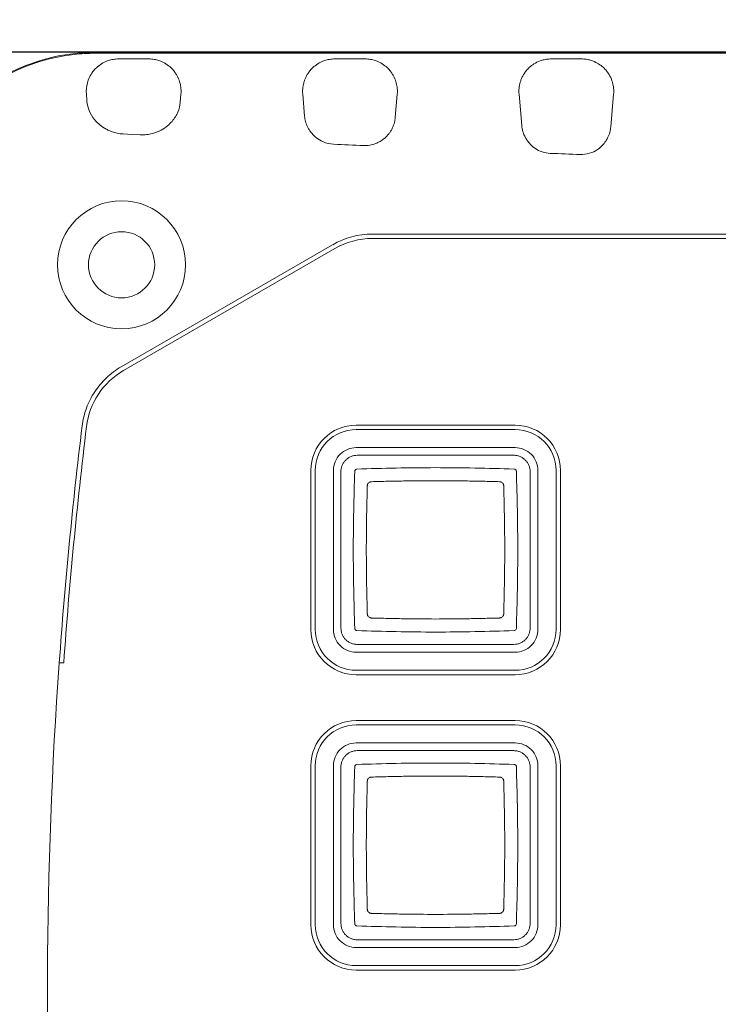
# Model space of a CAD drawing. Header units: inches. Extents: x 0.3 to 21.7, y 0.2 to 16.6.
# Tile 5 of 18: x 4.9 to 6.5, y 11.3 to 13.6. Entities that reach past the tile are written whole.
import ezdxf

# ---------------------------------------------------------------- set-up
doc = ezdxf.new("R2010")
doc.units = ezdxf.units.IN
doc.header["$MEASUREMENT"] = 0
doc.layers.add('DIM', color=176, linetype='Continuous')
doc.styles.add('SLDTEXTSTYLE0', font='TXT', dxfattribs={"width": 0.605})
doc.dimstyles.new('SLDDIMSTYLE0', dxfattribs={"dimtxt": 0.125, "dimasz": 0.118, "dimexe": 0, "dimexo": 0.0625, "dimgap": 0.03125, "dimtad": 0, "dimtih": 1, "dimtoh": 1, "dimdec": 3, "dimrnd": 1e-09, "dimzin": 12, "dimdsep": 46, "dimtxsty": 'SLDTEXTSTYLE0', "dimsah": 1, "dimcen": 0.09, "dimadec": 0, "dimazin": 0, "dimtfac": 1, "dimtdec": 3, "dimtofl": 0, "dimtmove": 0, "dimatfit": 3, "dimfxl": 0, "dimtolj": 1, "dimtzin": 12, "dimarcsym": 0})

# ---------------------------------------------------------------- blocks, each defined once
blk = doc.blocks.new('*D1')
at = {"layer": 'DIM'}
for p, q in [((4.4785, 11.4333), (4.4785, 14.2309)), ((12.6776, 11.4333), (12.6776, 14.2309)), ((4.4785, 14.2009), (8.3008, 14.2009)), ((12.6776, 14.2009), (8.8553, 14.2009))]:
    blk.add_line(p, q, dxfattribs=at)
for points in [[(4.4785, 14.2009), (4.5965, 14.1694), (4.5965, 14.2324)], [(12.6776, 14.2009), (12.5596, 14.2324), (12.5596, 14.1694)]]:
    blk.add_solid(points, dxfattribs=at)
at = {"layer": 'DIM', "insert": (8.3633, 14.2661), "char_height": 0.125, "attachment_point": 1, "style": 'SLDTEXTSTYLE0'}
blk.add_mtext('8.199', dxfattribs=at)
blk = doc.blocks.new('*D4')
at = {"layer": 'DIM'}
for p, q in [((8.4707, 13.5042), (3.3801, 13.5042)), ((3.4101, 13.5042), (3.4101, 11.4692)), ((3.4101, 9.2425), (3.4101, 11.2775)), ((8.5181, 9.2425), (3.3801, 9.2425))]:
    blk.add_line(p, q, dxfattribs=at)
for points in [[(3.4101, 13.5042), (3.3786, 13.3862), (3.4416, 13.3862)], [(3.4101, 9.2425), (3.4416, 9.3605), (3.3786, 9.3605)]]:
    blk.add_solid(points, dxfattribs=at)
at = {"layer": 'DIM', "insert": (3.1953, 11.4386), "char_height": 0.125, "attachment_point": 1, "style": 'SLDTEXTSTYLE0'}
blk.add_mtext('4.262', dxfattribs=at)

msp = doc.modelspace()

# ---------------------------------------------------------------- linework, layer by layer
at = {"color": 7, "linetype": 'Continuous', "lineweight": 15}
for p, q in [((5.1141, 13.4892), (5.1821, 13.4892)), ((5.6041, 13.4892), (5.6721, 13.4892)), ((6.0941, 13.4892), (6.1621, 13.4892)), ((5.2552, 13.4092), (5.2536, 13.3903)), ((5.5352, 13.3596), (5.5309, 13.4092)), ((5.7452, 13.4092), (5.7406, 13.3564)), ((6.0271, 13.3381), (6.0209, 13.4092)), ((6.2352, 13.4092), (6.2288, 13.3354)), ((11.4674, 13.0923), (5.6888, 13.0923)), ((11.4674, 13.0823), (5.6888, 13.0823)), ((5.5988, 13.0682), (5.1199, 12.7918)), ((5.6038, 13.0596), (5.1249, 12.7831)), ((5.6521, 12.6596), (6.0121, 12.6596)), ((5.6521, 12.6496), (6.0121, 12.6496)), ((6.0121, 12.6085), (5.6521, 12.6085)), ((5.6546, 12.5912), (6.009, 12.5912)), ((5.5493, 12.1968), (5.5493, 12.5568)), ((5.5593, 12.1968), (5.5593, 12.5568)), ((5.6004, 12.5568), (5.6004, 12.1968)), ((5.6175, 12.1999), (5.6175, 12.5541)), ((6.0461, 12.5541), (6.0461, 12.1999)), ((6.0638, 12.1968), (6.0638, 12.5568)), ((6.1048, 12.5568), (6.1048, 12.1968)), ((6.1148, 12.5568), (6.1148, 12.1968)), ((6.009, 12.1628), (5.6546, 12.1628)), ((5.6521, 12.1451), (6.0121, 12.1451)), ((4.9792, 12.1209), (4.9895, 12.1209)), ((6.0121, 12.1041), (5.6521, 12.1041)), ((6.0121, 12.0941), (5.6521, 12.0941)), ((5.6521, 11.9906), (6.0121, 11.9906)), ((5.6521, 11.9806), (6.0121, 11.9806)), ((6.0121, 11.9395), (5.6521, 11.9395)), ((5.6546, 11.9221), (6.009, 11.9221)), ((5.5493, 11.5278), (5.5493, 11.8878)), ((5.5593, 11.5278), (5.5593, 11.8878)), ((5.6004, 11.8878), (5.6004, 11.5278)), ((5.6175, 11.5308), (5.6175, 11.885)), ((6.0461, 11.885), (6.0461, 11.5308)), ((6.0638, 11.5278), (6.0638, 11.8878)), ((6.1048, 11.8878), (6.1048, 11.5278)), ((6.1148, 11.8878), (6.1148, 11.5278)), ((6.009, 11.4937), (5.6546, 11.4937)), ((5.6521, 11.4761), (6.0121, 11.4761)), ((6.0121, 11.4351), (5.6521, 11.4351)), ((6.0121, 11.4251), (5.6521, 11.4251))]:
    msp.add_line(p, q, dxfattribs=at)
at = {"color": 7, "linetype": 'Continuous', "lineweight": 15, "flags": 128}
for points in [[(5.0423, 13.3929), (5.0417, 13.4), (5.0413, 13.4046), (5.0409, 13.4092)], [(5.1629, 13.3172), (5.1436, 13.3182), (5.1242, 13.3192)]]:
    msp.add_lwpolyline(points, dxfattribs=at)
at = {"color": 7, "linetype": 'Continuous', "lineweight": 15}
msp.add_circle((5.1206, 13.0228), 0.075, dxfattribs=at)
for centre, radius, start, end in [((5.67, 13.3166), 0.0237, 267.0701, 267.7819), ((5.1206, 13.0228), 0.145, 0, 180), ((5.6888, 12.9125), 0.1699, 90, 120.0003), ((5.1206, 13.0228), 0.145, 180, 270), ((5.1206, 13.0228), 0.145, 270, 0), ((5.2099, 12.636), 0.1699, 119.9978, 173.0295), ((15.5341, 11.3733), 10.581, 173.02749, 175.94851), ((15.5341, 11.3733), 10.571, 173.02749, 175.94467), ((5.6521, 12.5568), 0.1027, 90, 180), ((5.6521, 12.5568), 0.0927, 90, 180), ((6.0121, 12.5568), 0.1027, 0, 90), ((6.0121, 12.5568), 0.0927, 0, 90), ((5.6521, 12.1968), 0.1027, 180, 270), ((5.6521, 12.1968), 0.0927, 180, 270), ((6.0121, 12.1968), 0.0927, 270, 360), ((6.0121, 12.1968), 0.1027, 270, 360), ((15.5341, 11.3733), 10.5813, 175.94864, 183.59202), ((5.6521, 11.8878), 0.1027, 90, 180), ((5.6521, 11.8878), 0.0927, 90, 180), ((6.0121, 11.8878), 0.1027, 0, 90), ((6.0121, 11.8878), 0.0927, 0, 90), ((5.6521, 11.5278), 0.1027, 180, 270), ((5.6521, 11.5278), 0.0927, 180, 270), ((6.0121, 11.5278), 0.0927, 270, 360), ((6.0121, 11.5278), 0.1027, 270, 360)]:
    msp.add_arc(centre, radius, start, end, dxfattribs=at)
msp.add_ellipse((5.6888, 12.9122), major_axis=(-0.0466, 0.174), ratio=0.999347, start_param=6.021549, end_param=6.544821, dxfattribs=at)
for points, knots in [([(8.5781, 9.2425), (7.5992, 9.2425), (6.6204, 9.2425), (5.5192, 9.2425), (5.3969, 9.2425), (5.2134, 9.2425), (5.1522, 9.2425), (5.0757, 9.2425), (5.0604, 9.2423), (5.0298, 9.2435), (5.0146, 9.2449), (4.9695, 9.2514), (4.9395, 9.2591), (4.8822, 9.2803), (4.855, 9.2938), (4.8036, 9.3263), (4.7792, 9.3456), (4.7141, 9.4095), (4.6796, 9.4618), (4.6463, 9.5467), (4.6385, 9.5767), (4.6279, 9.637), (4.6227, 9.6671), (4.6076, 9.7576), (4.598, 9.8181), (4.5531, 10.1207), (4.5259, 10.3636), (4.489, 10.851), (4.4793, 11.0958), (4.4777, 11.5844), (4.4858, 11.8284), (4.5194, 12.3159), (4.545, 12.5595), (4.588, 12.8624), (4.5972, 12.9229), (4.6117, 13.0135), (4.6167, 13.0437), (4.6243, 13.0889), (4.6269, 13.104), (4.6322, 13.1341), (4.6346, 13.1492), (4.6446, 13.1943), (4.6545, 13.2237), (4.68, 13.2792), (4.6957, 13.3056), (4.7328, 13.355), (4.7536, 13.3773), (4.7997, 13.4174), (4.8253, 13.4353), (4.9056, 13.4796), (4.9657, 13.4978), (5.0427, 13.504), (5.0581, 13.5042), (5.0889, 13.5042), (5.1042, 13.5042), (5.1503, 13.5042), (5.1811, 13.5042), (5.3347, 13.5042), (5.4576, 13.5042), (6.5639, 13.5042), (7.5473, 13.5042), (8.5307, 13.5042)], [0, 0, 0, 0, 0.125, 0.125, 0.140625, 0.140625, 0.1484375, 0.1484375, 0.1503906, 0.1503906, 0.1523438, 0.1523438, 0.15625, 0.15625, 0.1601562, 0.1601562, 0.1640625, 0.1640625, 0.171875, 0.171875, 0.1757812, 0.1757812, 0.1796875, 0.1796875, 0.1875, 0.1875, 0.21875, 0.21875, 0.25, 0.25, 0.28125, 0.28125, 0.3125, 0.3125, 0.3203125, 0.3203125, 0.3242188, 0.3242188, 0.3261719, 0.3261719, 0.328125, 0.328125, 0.3320312, 0.3320312, 0.3359375, 0.3359375, 0.3398438, 0.3398438, 0.34375, 0.34375, 0.3515625, 0.3515625, 0.3535156, 0.3535156, 0.3554688, 0.3554688, 0.359375, 0.359375, 0.375, 0.375, 0.5, 0.5, 0.5, 0.5]), ([(8.5781, 9.2446), (7.6019, 9.2446), (6.6257, 9.2446), (5.5275, 9.2446), (5.3444, 9.2446), (5.1614, 9.2446), (5.0928, 9.2446), (5.0851, 9.2446), (5.0737, 9.2446), (5.0699, 9.2446), (5.0622, 9.2446), (5.0584, 9.2446), (5.0394, 9.245), (5.0243, 9.246), (4.9942, 9.2497), (4.9793, 9.2523), (4.9496, 9.2592), (4.9347, 9.2635), (4.9058, 9.2735), (4.8918, 9.2793), (4.8644, 9.2921), (4.851, 9.2993), (4.8251, 9.3149), (4.8125, 9.3235), (4.7882, 9.342), (4.7764, 9.352), (4.7431, 9.3833), (4.7234, 9.4064), (4.6973, 9.4441), (4.6892, 9.4573), (4.6747, 9.4841), (4.6681, 9.4978), (4.6565, 9.5259), (4.6516, 9.5402), (4.6431, 9.5695), (4.6396, 9.5845), (4.6352, 9.6071), (4.6339, 9.6147), (4.6313, 9.6298), (4.6274, 9.6525), (4.6235, 9.6752), (4.6108, 9.7508), (4.6012, 9.8114), (4.574, 9.9935), (4.5581, 10.1153), (4.5306, 10.3592), (4.5192, 10.4811), (4.4913, 10.8469), (4.4816, 11.0908), (4.4797, 11.5787), (4.4876, 11.8228), (4.5127, 12.1889), (4.5232, 12.3109), (4.5488, 12.5551), (4.5639, 12.677), (4.5897, 12.8593), (4.5988, 12.92), (4.6134, 13.0109), (4.6209, 13.0564), (4.6287, 13.1017), (4.6326, 13.1244), (4.6339, 13.132), (4.6359, 13.1433), (4.6366, 13.1471), (4.638, 13.1546), (4.6388, 13.1583), (4.6428, 13.177), (4.6469, 13.1916), (4.6564, 13.2205), (4.6619, 13.2346), (4.6745, 13.2624), (4.6817, 13.2761), (4.6972, 13.3025), (4.7056, 13.3152), (4.7237, 13.3395), (4.7334, 13.3512), (4.754, 13.3736), (4.765, 13.3844), (4.7881, 13.4046), (4.8, 13.4141), (4.8249, 13.4316), (4.8377, 13.4397), (4.8775, 13.4619), (4.9061, 13.4741), (4.9643, 13.4919), (4.9941, 13.4978), (5.0323, 13.5011), (5.04, 13.5015), (5.0554, 13.502), (5.0631, 13.502), (5.0862, 13.5021), (5.1015, 13.5021), (5.1477, 13.5021), (5.1784, 13.5021), (5.3322, 13.5021), (6.4394, 13.5021), (7.5465, 13.5021), (8.5307, 13.5021)], [0, 0, 0, 0, 0.25, 0.25, 0.28125, 0.296875, 0.296875, 0.298828, 0.298828, 0.299805, 0.299805, 0.300781, 0.300781, 0.304688, 0.304688, 0.308594, 0.308594, 0.3125, 0.3125, 0.316406, 0.316406, 0.320313, 0.320313, 0.324219, 0.324219, 0.328125, 0.328125, 0.335938, 0.335938, 0.339844, 0.339844, 0.34375, 0.34375, 0.347656, 0.347656, 0.351563, 0.351563, 0.353516, 0.353516, 0.355469, 0.359375, 0.359375, 0.375, 0.375, 0.40625, 0.40625, 0.4375, 0.4375, 0.5, 0.5, 0.5625, 0.5625, 0.59375, 0.59375, 0.625, 0.625, 0.640625, 0.640625, 0.648438, 0.652344, 0.652344, 0.654297, 0.654297, 0.655273, 0.655273, 0.65625, 0.65625, 0.660156, 0.660156, 0.664063, 0.664063, 0.667969, 0.667969, 0.671875, 0.671875, 0.675781, 0.675781, 0.679688, 0.679688, 0.683594, 0.683594, 0.6875, 0.6875, 0.695313, 0.695313, 0.703125, 0.703125, 0.705078, 0.705078, 0.707031, 0.707031, 0.710938, 0.710938, 0.71875, 0.71875, 0.75, 1, 1, 1, 1]), ([(5.0557, 13.4603), (5.0581, 13.4634), (5.0608, 13.4664), (5.0671, 13.4723), (5.0707, 13.4752), (5.0795, 13.4807), (5.0846, 13.4834), (5.0942, 13.4865), (5.0977, 13.4875), (5.1055, 13.4888), (5.1097, 13.4892), (5.1141, 13.4892)], [0, 0, 0, 0, 0.25, 0.25, 0.5, 0.5, 0.75, 0.75, 0.875, 0.875, 1, 1, 1, 1]), ([(5.1821, 13.4892), (5.1864, 13.4892), (5.1906, 13.4888), (5.1984, 13.4875), (5.2019, 13.4865), (5.2115, 13.4833), (5.2166, 13.4807), (5.2254, 13.4752), (5.229, 13.4724), (5.2353, 13.4665), (5.238, 13.4634), (5.2403, 13.4604)], [0, 0, 0, 0, 0.125, 0.125, 0.25, 0.25, 0.5, 0.5, 0.75, 0.75, 1, 1, 1, 1]), ([(5.5458, 13.4604), (5.5482, 13.4634), (5.5508, 13.4665), (5.5572, 13.4724), (5.5608, 13.4753), (5.5695, 13.4808), (5.5747, 13.4834), (5.5842, 13.4865), (5.5878, 13.4875), (5.5955, 13.4888), (5.5997, 13.4892), (5.6041, 13.4892)], [0, 0, 0, 0, 0.25, 0.25, 0.5, 0.5, 0.75, 0.75, 0.875, 0.875, 1, 1, 1, 1]), ([(5.6721, 13.4892), (5.6764, 13.4892), (5.6806, 13.4888), (5.6884, 13.4875), (5.6919, 13.4865), (5.7015, 13.4833), (5.7066, 13.4807), (5.7154, 13.4752), (5.719, 13.4724), (5.7253, 13.4665), (5.728, 13.4634), (5.7303, 13.4604)], [0, 0, 0, 0, 0.125, 0.125, 0.25, 0.25, 0.5, 0.5, 0.75, 0.75, 1, 1, 1, 1]), ([(6.0389, 13.4641), (6.0412, 13.4668), (6.0439, 13.4695), (6.0501, 13.4747), (6.0537, 13.4772), (6.0621, 13.4821), (6.0671, 13.4843), (6.076, 13.487), (6.0793, 13.4878), (6.0864, 13.4889), (6.0902, 13.4892), (6.0941, 13.4892)], [0, 0, 0, 0, 0.25, 0.25, 0.5, 0.5, 0.75, 0.75, 0.875, 0.875, 1, 1, 1, 1]), ([(6.1621, 13.4892), (6.166, 13.4892), (6.1697, 13.4889), (6.1769, 13.4878), (6.1801, 13.487), (6.1892, 13.4843), (6.194, 13.482), (6.2025, 13.4772), (6.206, 13.4747), (6.2122, 13.4695), (6.2149, 13.4668), (6.2173, 13.4641)], [0, 0, 0, 0, 0.125, 0.125, 0.25, 0.25, 0.5, 0.5, 0.75, 0.75, 1, 1, 1, 1]), ([(5.0409, 13.4092), (5.0401, 13.4176), (5.0408, 13.4262), (5.0455, 13.4434), (5.0494, 13.452), (5.0557, 13.4603)], [0, 0, 0, 0, 0.5, 0.5, 1, 1, 1, 1]), ([(5.2552, 13.4092), (5.2556, 13.4134), (5.2556, 13.4176), (5.2548, 13.4262), (5.2541, 13.4304), (5.2518, 13.439), (5.2502, 13.4432), (5.2472, 13.4496), (5.246, 13.4518), (5.2434, 13.4561), (5.242, 13.4582), (5.2403, 13.4604)], [0.003496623, 0.003496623, 0.003496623, 0.003496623, 0.004311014, 0.004311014, 0.005125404, 0.005125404, 0.005939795, 0.005939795, 0.00634699, 0.00634699, 0.006754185, 0.006754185, 0.006754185, 0.006754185]), ([(5.5309, 13.4092), (5.5306, 13.4134), (5.5306, 13.4176), (5.5313, 13.4261), (5.532, 13.4303), (5.5337, 13.4367), (5.5344, 13.4389), (5.536, 13.4432), (5.5369, 13.4453), (5.5389, 13.4496), (5.5401, 13.4517), (5.5427, 13.456), (5.5442, 13.4582), (5.5458, 13.4604)], [0.003421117, 0.003421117, 0.003421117, 0.003421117, 0.00423698, 0.00423698, 0.005052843, 0.005052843, 0.005460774, 0.005460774, 0.005868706, 0.005868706, 0.006276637, 0.006276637, 0.006684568, 0.006684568, 0.006684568, 0.006684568]), ([(5.7452, 13.4092), (5.7456, 13.4134), (5.7456, 13.4176), (5.7448, 13.4262), (5.7441, 13.4304), (5.7418, 13.439), (5.7402, 13.4432), (5.7372, 13.4496), (5.736, 13.4518), (5.7334, 13.4561), (5.732, 13.4582), (5.7303, 13.4604)], [0.003496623, 0.003496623, 0.003496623, 0.003496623, 0.004311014, 0.004311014, 0.005125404, 0.005125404, 0.005939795, 0.005939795, 0.00634699, 0.00634699, 0.006754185, 0.006754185, 0.006754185, 0.006754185]), ([(6.0209, 13.4092), (6.0205, 13.4137), (6.0206, 13.4182), (6.0215, 13.4273), (6.0223, 13.4318), (6.0243, 13.4387), (6.0251, 13.441), (6.027, 13.4456), (6.0281, 13.4479), (6.0305, 13.4525), (6.0319, 13.4548), (6.035, 13.4594), (6.0368, 13.4617), (6.0389, 13.4641)], [0.003390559, 0.003390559, 0.003390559, 0.003390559, 0.004258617, 0.004258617, 0.005126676, 0.005126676, 0.005560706, 0.005560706, 0.005994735, 0.005994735, 0.006428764, 0.006428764, 0.006862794, 0.006862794, 0.006862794, 0.006862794]), ([(6.2173, 13.4641), (6.2193, 13.4617), (6.2211, 13.4594), (6.2242, 13.4548), (6.2256, 13.4525), (6.2293, 13.4456), (6.2311, 13.441), (6.2331, 13.4342), (6.2337, 13.4319), (6.2346, 13.4273), (6.2349, 13.425), (6.2356, 13.4182), (6.2356, 13.4137), (6.2352, 13.4092)], [0.001273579, 0.001273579, 0.001273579, 0.001273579, 0.001711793, 0.001711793, 0.002150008, 0.002150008, 0.003026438, 0.003026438, 0.003464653, 0.003464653, 0.003902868, 0.003902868, 0.004779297, 0.004779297, 0.004779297, 0.004779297]), ([(5.1242, 13.3192), (5.1195, 13.3194), (5.115, 13.32), (5.1066, 13.3217), (5.1029, 13.3228), (5.0959, 13.3252), (5.0927, 13.3266), (5.0869, 13.3294), (5.0842, 13.3308), (5.0768, 13.3353), (5.0726, 13.3385), (5.0653, 13.345), (5.0622, 13.3484), (5.054, 13.3584), (5.0502, 13.3652), (5.0446, 13.3789), (5.0429, 13.3859), (5.0423, 13.3929)], [0, 0, 0, 0, 0.0625, 0.0625, 0.125, 0.125, 0.1875, 0.1875, 0.25, 0.25, 0.375, 0.375, 0.5, 0.5, 0.75, 0.75, 1, 1, 1, 1]), ([(5.2536, 13.3903), (5.2529, 13.3831), (5.2512, 13.3759), (5.2451, 13.3616), (5.2408, 13.3545), (5.2319, 13.3442), (5.2285, 13.3408), (5.2204, 13.3342), (5.2158, 13.331), (5.2047, 13.325), (5.1983, 13.3222), (5.1863, 13.319), (5.182, 13.3182), (5.1727, 13.3171), (5.1678, 13.3169), (5.1629, 13.3172)], [0, 0, 0, 0, 0.25, 0.25, 0.5, 0.5, 0.625, 0.625, 0.75, 0.75, 0.875, 0.875, 0.9375, 0.9375, 1, 1, 1, 1]), ([(5.5352, 13.3596), (5.5356, 13.3556), (5.5363, 13.3515), (5.5385, 13.3434), (5.54, 13.3393), (5.5429, 13.3332), (5.544, 13.3312), (5.5466, 13.3271), (5.548, 13.325), (5.5512, 13.3209), (5.553, 13.3188), (5.5571, 13.3146), (5.5595, 13.3125), (5.5623, 13.3104)], [0.00148048, 0.00148048, 0.00148048, 0.00148048, 0.0022526, 0.0022526, 0.003024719, 0.003024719, 0.003410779, 0.003410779, 0.003796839, 0.003796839, 0.004182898, 0.004182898, 0.004568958, 0.004568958, 0.004568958, 0.004568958]), ([(5.7406, 13.3564), (5.7403, 13.3526), (5.7397, 13.3488), (5.7377, 13.3412), (5.7364, 13.3374), (5.7337, 13.3317), (5.7328, 13.3298), (5.7306, 13.3259), (5.7293, 13.324), (5.7266, 13.3201), (5.725, 13.3182), (5.7216, 13.3143), (5.7196, 13.3124), (5.7174, 13.3104)], [0.001585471, 0.001585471, 0.001585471, 0.001585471, 0.002308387, 0.002308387, 0.003031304, 0.003031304, 0.003392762, 0.003392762, 0.00375422, 0.00375422, 0.004115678, 0.004115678, 0.004477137, 0.004477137, 0.004477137, 0.004477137]), ([(6.0357, 13.3104), (6.033, 13.315), (6.0311, 13.3197), (6.0283, 13.3289), (6.0275, 13.3335), (6.0271, 13.3381)], [0.001818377, 0.001818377, 0.001818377, 0.001818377, 0.002694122, 0.002694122, 0.003569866, 0.003569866, 0.003569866, 0.003569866]), ([(6.2288, 13.3354), (6.2285, 13.3312), (6.2277, 13.327), (6.2254, 13.3187), (6.2238, 13.3146), (6.2216, 13.3104)], [0.003036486, 0.003036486, 0.003036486, 0.003036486, 0.003821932, 0.003821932, 0.004607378, 0.004607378, 0.004607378, 0.004607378]), ([(5.601, 13.296), (5.5924, 13.2964), (5.5843, 13.2985), (5.5711, 13.3042), (5.5661, 13.3075), (5.5623, 13.3104)], [0, 0, 0, 0, 0.5, 0.5, 1, 1, 1, 1]), ([(5.7174, 13.3104), (5.7155, 13.3087), (5.7133, 13.3069), (5.708, 13.3033), (5.7049, 13.3014), (5.6979, 13.298), (5.6938, 13.2964), (5.6853, 13.294), (5.6806, 13.2933), (5.6758, 13.293)], [0, 0, 0, 0, 0.25, 0.25, 0.5, 0.5, 0.75, 0.75, 1, 1, 1, 1]), ([(6.0392, 13.3047), (6.0388, 13.3053), (6.0385, 13.3058), (6.0381, 13.3063), (6.0378, 13.3069), (6.0375, 13.3074), (6.0372, 13.3079), (6.0366, 13.3088), (6.0361, 13.3096), (6.0357, 13.3104)], [0.0000000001, 0.0000000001, 0.0000000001, 0.0000000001, 0.0000946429, 0.0000946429, 0.0000946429, 0.0001892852, 0.0001892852, 0.0001892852, 0.0003517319, 0.0003517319, 0.0003517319, 0.0003517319]), ([(6.0915, 13.2752), (6.0852, 13.2755), (6.0791, 13.2766), (6.0676, 13.2805), (6.0625, 13.2831), (6.0535, 13.2891), (6.0497, 13.2924), (6.0436, 13.2988), (6.0412, 13.3019), (6.0392, 13.3047)], [0, 0, 0, 0, 0.25, 0.25, 0.5, 0.5, 0.75, 0.75, 1, 1, 1, 1]), ([(6.2189, 13.3055), (6.217, 13.3023), (6.2146, 13.2988), (6.2079, 13.2912), (6.2037, 13.2873), (6.1934, 13.2803), (6.1874, 13.2773), (6.174, 13.2733), (6.1668, 13.2723), (6.1596, 13.2726)], [0, 0, 0, 0, 0.25, 0.25, 0.5, 0.5, 0.75, 0.75, 1, 1, 1, 1]), ([(6.2216, 13.3104), (6.2214, 13.31), (6.2212, 13.3096), (6.221, 13.3092), (6.2208, 13.3088), (6.2206, 13.3084), (6.2203, 13.3079), (6.2199, 13.3072), (6.2194, 13.3064), (6.2189, 13.3055)], [0, 0, 0, 0, 0.0000800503, 0.0000800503, 0.0000800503, 0.0001601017, 0.0001601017, 0.0001601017, 0.0003030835, 0.0003030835, 0.0003030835, 0.0003030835]), ([(5.6758, 13.293), (5.6753, 13.293), (5.6747, 13.2929), (5.6741, 13.2929), (5.6736, 13.2929), (5.673, 13.2929), (5.6724, 13.2929), (5.6713, 13.2929), (5.6702, 13.2929), (5.6691, 13.2929)], [0, 0, 0, 0, 0.0000431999, 0.0000431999, 0.0000431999, 0.0000863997, 0.0000863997, 0.0000863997, 0.0001717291, 0.0001717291, 0.0001717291, 0.0001717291]), ([(5.1199, 12.7918), (5.1078, 12.7847), (5.0967, 12.7765), (5.0763, 12.7573), (5.0674, 12.7467), (5.0522, 12.7236), (5.0458, 12.711), (5.0363, 12.6851), (5.033, 12.6717), (5.0313, 12.6578)], [0, 0, 0, 0, 0.25, 0.25, 0.5, 0.5, 0.75, 0.75, 1, 1, 1, 1]), ([(5.6521, 12.6085), (5.6453, 12.6085), (5.6385, 12.6072), (5.626, 12.602), (5.6203, 12.5982), (5.6107, 12.5886), (5.6069, 12.5829), (5.6017, 12.5704), (5.6004, 12.5636), (5.6004, 12.5568)], [0, 0, 0, 0, 0.25, 0.25, 0.5, 0.5, 0.75, 0.75, 1, 1, 1, 1]), ([(6.0638, 12.5568), (6.0638, 12.5636), (6.0624, 12.5704), (6.0572, 12.5829), (6.0534, 12.5886), (6.0438, 12.5982), (6.0381, 12.602), (6.0256, 12.6072), (6.0188, 12.6085), (6.0121, 12.6085)], [0, 0, 0, 0, 0.25, 0.25, 0.5, 0.5, 0.75, 0.75, 1, 1, 1, 1]), ([(5.6175, 12.5541), (5.6175, 12.5553), (5.6176, 12.5578), (5.6181, 12.5614), (5.619, 12.5649), (5.6207, 12.5695), (5.6235, 12.5749), (5.6282, 12.5805), (5.6338, 12.5852), (5.6403, 12.5886), (5.6473, 12.5908), (5.6522, 12.5911), (5.6546, 12.5912)], [0, 0, 0, 0, 0.062928, 0.125203, 0.187431, 0.250218, 0.374994, 0.500146, 0.624922, 0.750075, 0.874754, 1, 1, 1, 1]), ([(6.009, 12.5912), (6.0102, 12.5912), (6.0126, 12.5911), (6.0162, 12.5906), (6.0198, 12.5897), (6.0243, 12.5881), (6.0297, 12.5852), (6.0354, 12.5805), (6.04, 12.5749), (6.0435, 12.5684), (6.0457, 12.5614), (6.046, 12.5565), (6.0461, 12.5541)], [0, 0, 0, 0, 0.0629278, 0.1252031, 0.1874309, 0.2502177, 0.3749935, 0.5001464, 0.6249222, 0.7500751, 0.8747544, 1, 1, 1, 1]), ([(5.6526, 12.5599), (5.6517, 12.5596), (5.6509, 12.5592), (5.6502, 12.5585), (5.6493, 12.5576), (5.6487, 12.5563), (5.6487, 12.555)], [0, 0, 0, 0, 0.000068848, 0.000068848, 0.000068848, 0.000164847, 0.000164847, 0.000164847, 0.000164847]), ([(6.0099, 12.56), (5.9506, 12.5618), (5.8912, 12.5632), (5.7724, 12.5632), (5.713, 12.5618), (5.6537, 12.56)], [0, 0, 0, 0, 0.5, 0.5, 1, 1, 1, 1]), ([(6.0147, 12.5561), (6.0145, 12.557), (6.014, 12.5579), (6.0134, 12.5585), (6.0124, 12.5594), (6.0112, 12.56), (6.0099, 12.56)], [0, 0, 0, 0, 0.0000688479, 0.0000688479, 0.0000688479, 0.000164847, 0.000164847, 0.000164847, 0.000164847]), ([(5.6487, 12.555), (5.6469, 12.4958), (5.6455, 12.4364), (5.6455, 12.3176), (5.6469, 12.2582), (5.6487, 12.199)], [0, 0, 0, 0, 0.5, 0.5, 1, 1, 1, 1]), ([(6.0149, 12.199), (6.0167, 12.2582), (6.0181, 12.3176), (6.0181, 12.4364), (6.0167, 12.4958), (6.0149, 12.555)], [0, 0, 0, 0, 0.5, 0.5, 1, 1, 1, 1]), ([(5.6773, 12.2322), (5.677, 12.2445), (5.6763, 12.2686), (5.6754, 12.3169), (5.6748, 12.377), (5.6754, 12.4371), (5.6763, 12.4854), (5.677, 12.5095), (5.6773, 12.5219)], [0, 0, 0, 0, 0.127966, 0.250005, 0.5, 0.749995, 0.872055, 1, 1, 1, 1]), ([(5.6868, 12.5314), (5.6862, 12.5314), (5.685, 12.5313), (5.6826, 12.5305), (5.68, 12.5287), (5.6782, 12.5261), (5.6774, 12.5237), (5.6773, 12.5225), (5.6773, 12.5219)], [0, 0, 0, 0, 0.125558, 0.251051, 0.500205, 0.749451, 0.874693, 1, 1, 1, 1]), ([(5.6868, 12.5314), (5.6992, 12.5318), (5.7233, 12.5324), (5.7716, 12.5333), (5.8318, 12.5339), (5.8919, 12.5333), (5.9402, 12.5324), (5.9644, 12.5318), (5.9767, 12.5314)], [0, 0, 0, 0, 0.127952, 0.250005, 0.5, 0.749995, 0.87206, 1, 1, 1, 1]), ([(5.9863, 12.5219), (5.9862, 12.5225), (5.9861, 12.5237), (5.9854, 12.5261), (5.9836, 12.5287), (5.981, 12.5305), (5.9786, 12.5313), (5.9773, 12.5314), (5.9767, 12.5314)], [0, 0, 0, 0, 0.125307, 0.250549, 0.499796, 0.748949, 0.874442, 1, 1, 1, 1]), ([(5.9863, 12.5219), (5.9866, 12.5095), (5.9872, 12.4854), (5.9882, 12.4371), (5.9888, 12.377), (5.9882, 12.3169), (5.9872, 12.2686), (5.9866, 12.2445), (5.9863, 12.2322)], [0, 0, 0, 0, 0.127941, 0.250005, 0.5, 0.749995, 0.872047, 1, 1, 1, 1]), ([(5.6773, 12.2322), (5.6773, 12.2316), (5.6774, 12.2303), (5.6782, 12.2279), (5.68, 12.2253), (5.6826, 12.2235), (5.685, 12.2228), (5.6862, 12.2227), (5.6869, 12.2226)], [0, 0, 0, 0, 0.125558, 0.251051, 0.500205, 0.749451, 0.874693, 1, 1, 1, 1]), ([(5.9767, 12.2226), (5.9773, 12.2226), (5.9786, 12.2228), (5.981, 12.2235), (5.9836, 12.2253), (5.9854, 12.2279), (5.9861, 12.2303), (5.9862, 12.2316), (5.9863, 12.2322)], [0, 0, 0, 0, 0.125558, 0.251051, 0.500205, 0.749451, 0.874693, 1, 1, 1, 1]), ([(5.9767, 12.2226), (5.9644, 12.2223), (5.9402, 12.2217), (5.8919, 12.2207), (5.8318, 12.2201), (5.7716, 12.2207), (5.7233, 12.2217), (5.6992, 12.2223), (5.6869, 12.2226)], [0, 0, 0, 0, 0.127946, 0.250005, 0.5, 0.749995, 0.872034, 1, 1, 1, 1]), ([(5.6004, 12.1968), (5.6004, 12.1901), (5.6017, 12.1833), (5.6069, 12.1708), (5.6107, 12.1651), (5.6203, 12.1555), (5.626, 12.1517), (5.6385, 12.1465), (5.6453, 12.1451), (5.6521, 12.1451)], [0, 0, 0, 0, 0.25, 0.25, 0.5, 0.5, 0.75, 0.75, 1, 1, 1, 1]), ([(5.6546, 12.1628), (5.6534, 12.1628), (5.651, 12.1629), (5.6474, 12.1635), (5.6438, 12.1643), (5.6393, 12.166), (5.6338, 12.1688), (5.6282, 12.1735), (5.6235, 12.1792), (5.6201, 12.1856), (5.6179, 12.1926), (5.6176, 12.1975), (5.6175, 12.1999)], [0, 0, 0, 0, 0.062928, 0.125203, 0.187431, 0.250218, 0.374994, 0.500146, 0.624922, 0.750075, 0.874754, 1, 1, 1, 1]), ([(5.6488, 12.1979), (5.6491, 12.197), (5.6496, 12.1962), (5.6502, 12.1955), (5.6511, 12.1946), (5.6524, 12.1941), (5.6537, 12.194)], [0, 0, 0, 0, 0.0000688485, 0.0000688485, 0.0000688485, 0.000164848, 0.000164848, 0.000164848, 0.000164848]), ([(5.6537, 12.194), (5.713, 12.1922), (5.7724, 12.1908), (5.8912, 12.1908), (5.9506, 12.1922), (6.0099, 12.194)], [0, 0, 0, 0, 0.5, 0.5, 1, 1, 1, 1]), ([(6.0461, 12.1999), (6.0461, 12.1987), (6.046, 12.1963), (6.0454, 12.1927), (6.0446, 12.1891), (6.0429, 12.1846), (6.04, 12.1792), (6.0354, 12.1735), (6.0297, 12.1688), (6.0233, 12.1654), (6.0163, 12.1632), (6.0114, 12.1629), (6.009, 12.1628)], [0, 0, 0, 0, 0.0629278, 0.1252031, 0.1874309, 0.2502177, 0.3749935, 0.5001464, 0.6249222, 0.7500751, 0.8747544, 1, 1, 1, 1]), ([(6.011, 12.1942), (6.0119, 12.1944), (6.0127, 12.1949), (6.0134, 12.1955), (6.0143, 12.1965), (6.0148, 12.1977), (6.0149, 12.199)], [0, 0, 0, 0, 0.0000688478, 0.0000688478, 0.0000688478, 0.000164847, 0.000164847, 0.000164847, 0.000164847]), ([(6.0121, 12.1451), (6.0188, 12.1451), (6.0256, 12.1465), (6.0381, 12.1517), (6.0438, 12.1555), (6.0534, 12.1651), (6.0572, 12.1708), (6.0624, 12.1833), (6.0638, 12.1901), (6.0638, 12.1968)], [0, 0, 0, 0, 0.25, 0.25, 0.5, 0.5, 0.75, 0.75, 1, 1, 1, 1]), ([(5.6521, 11.9395), (5.6453, 11.9395), (5.6385, 11.9382), (5.626, 11.933), (5.6203, 11.9292), (5.6107, 11.9196), (5.6069, 11.9139), (5.6017, 11.9014), (5.6004, 11.8946), (5.6004, 11.8878)], [0, 0, 0, 0, 0.25, 0.25, 0.5, 0.5, 0.75, 0.75, 1, 1, 1, 1]), ([(6.0638, 11.8878), (6.0638, 11.8946), (6.0624, 11.9014), (6.0572, 11.9139), (6.0534, 11.9196), (6.0438, 11.9292), (6.0381, 11.933), (6.0256, 11.9382), (6.0188, 11.9395), (6.0121, 11.9395)], [0, 0, 0, 0, 0.25, 0.25, 0.5, 0.5, 0.75, 0.75, 1, 1, 1, 1]), ([(5.6175, 11.885), (5.6175, 11.8862), (5.6176, 11.8886), (5.6181, 11.8922), (5.619, 11.8958), (5.6207, 11.9004), (5.6235, 11.9058), (5.6282, 11.9114), (5.6338, 11.9161), (5.6403, 11.9195), (5.6473, 11.9217), (5.6522, 11.922), (5.6546, 11.9221)], [0, 0, 0, 0, 0.062928, 0.125203, 0.187431, 0.250218, 0.374994, 0.500146, 0.624922, 0.750075, 0.874754, 1, 1, 1, 1]), ([(6.009, 11.9221), (6.0102, 11.9221), (6.0126, 11.922), (6.0162, 11.9215), (6.0198, 11.9206), (6.0243, 11.9189), (6.0297, 11.9161), (6.0354, 11.9114), (6.04, 11.9058), (6.0435, 11.8993), (6.0457, 11.8923), (6.046, 11.8874), (6.0461, 11.885)], [0, 0, 0, 0, 0.062928, 0.125203, 0.187431, 0.250218, 0.374994, 0.500146, 0.624922, 0.750075, 0.874754, 1, 1, 1, 1]), ([(5.6526, 11.8908), (5.6517, 11.8905), (5.6509, 11.8901), (5.6502, 11.8894), (5.6493, 11.8885), (5.6487, 11.8872), (5.6487, 11.8859)], [0, 0, 0, 0, 0.0000688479, 0.0000688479, 0.0000688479, 0.000164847, 0.000164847, 0.000164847, 0.000164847]), ([(6.0099, 11.8909), (5.9506, 11.8927), (5.8912, 11.8941), (5.7724, 11.8941), (5.713, 11.8927), (5.6537, 11.8909)], [0, 0, 0, 0, 0.5, 0.5, 1, 1, 1, 1]), ([(6.0147, 11.887), (6.0145, 11.8879), (6.014, 11.8887), (6.0134, 11.8894), (6.0124, 11.8903), (6.0112, 11.8909), (6.0099, 11.8909)], [0, 0, 0, 0, 0.0000688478, 0.0000688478, 0.0000688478, 0.000164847, 0.000164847, 0.000164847, 0.000164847]), ([(5.6487, 11.8859), (5.6469, 11.8267), (5.6455, 11.7673), (5.6455, 11.6485), (5.6469, 11.5891), (5.6487, 11.5299)], [0, 0, 0, 0, 0.5, 0.5, 1, 1, 1, 1]), ([(6.0149, 11.5299), (6.0167, 11.5891), (6.0181, 11.6485), (6.0181, 11.7673), (6.0167, 11.8267), (6.0149, 11.8859)], [0, 0, 0, 0, 0.5, 0.5, 1, 1, 1, 1]), ([(5.6773, 11.5631), (5.677, 11.5754), (5.6763, 11.5995), (5.6754, 11.6478), (5.6748, 11.7079), (5.6754, 11.768), (5.6763, 11.8163), (5.677, 11.8404), (5.6773, 11.8528)], [0, 0, 0, 0, 0.127942, 0.250005, 0.5, 0.749995, 0.872052, 1, 1, 1, 1]), ([(5.6868, 11.8623), (5.6862, 11.8623), (5.685, 11.8622), (5.6826, 11.8614), (5.68, 11.8596), (5.6782, 11.857), (5.6774, 11.8546), (5.6773, 11.8534), (5.6773, 11.8528)], [0, 0, 0, 0, 0.125558, 0.251051, 0.500205, 0.749451, 0.874693, 1, 1, 1, 1]), ([(5.6868, 11.8623), (5.6992, 11.8626), (5.7233, 11.8633), (5.7716, 11.8642), (5.8318, 11.8648), (5.8919, 11.8642), (5.9402, 11.8633), (5.9644, 11.8626), (5.9767, 11.8623)], [0, 0, 0, 0, 0.1279417, 0.2500052, 0.5000004, 0.7499951, 0.8720458, 1, 1, 1, 1]), ([(5.9863, 11.8528), (5.9862, 11.8534), (5.9861, 11.8546), (5.9854, 11.857), (5.9836, 11.8596), (5.981, 11.8614), (5.9786, 11.8622), (5.9773, 11.8623), (5.9767, 11.8623)], [0, 0, 0, 0, 0.125307, 0.250549, 0.499795, 0.748949, 0.874442, 1, 1, 1, 1]), ([(5.9863, 11.8528), (5.9866, 11.8404), (5.9872, 11.8163), (5.9882, 11.768), (5.9888, 11.7079), (5.9882, 11.6478), (5.9872, 11.5995), (5.9866, 11.5754), (5.9863, 11.5631)], [0, 0, 0, 0, 0.127945, 0.250005, 0.5, 0.749995, 0.872035, 1, 1, 1, 1]), ([(5.6773, 11.5631), (5.6773, 11.5624), (5.6774, 11.5612), (5.6782, 11.5588), (5.68, 11.5562), (5.6826, 11.5544), (5.685, 11.5536), (5.6862, 11.5535), (5.6868, 11.5535)], [0, 0, 0, 0, 0.125558, 0.251051, 0.500205, 0.749451, 0.874693, 1, 1, 1, 1]), ([(5.9767, 11.5535), (5.9773, 11.5535), (5.9786, 11.5536), (5.981, 11.5544), (5.9836, 11.5562), (5.9854, 11.5588), (5.9861, 11.5612), (5.9862, 11.5624), (5.9863, 11.5631)], [0, 0, 0, 0, 0.125558, 0.251051, 0.500205, 0.749451, 0.874693, 1, 1, 1, 1]), ([(5.9767, 11.5535), (5.9644, 11.5532), (5.9402, 11.5525), (5.8919, 11.5516), (5.8318, 11.551), (5.7716, 11.5516), (5.7233, 11.5525), (5.6992, 11.5532), (5.6868, 11.5535)], [0, 0, 0, 0, 0.127967, 0.250005, 0.5, 0.749995, 0.872054, 1, 1, 1, 1]), ([(5.6004, 11.5278), (5.6004, 11.5211), (5.6017, 11.5143), (5.6069, 11.5018), (5.6107, 11.4961), (5.6203, 11.4865), (5.626, 11.4827), (5.6385, 11.4775), (5.6453, 11.4761), (5.6521, 11.4761)], [0, 0, 0, 0, 0.25, 0.25, 0.5, 0.5, 0.75, 0.75, 1, 1, 1, 1]), ([(5.6546, 11.4937), (5.6534, 11.4937), (5.651, 11.4938), (5.6474, 11.4943), (5.6438, 11.4952), (5.6393, 11.4969), (5.6338, 11.4997), (5.6282, 11.5044), (5.6235, 11.51), (5.6201, 11.5165), (5.6179, 11.5235), (5.6176, 11.5284), (5.6175, 11.5308)], [0, 0, 0, 0, 0.062928, 0.125203, 0.187431, 0.250218, 0.374994, 0.500146, 0.624922, 0.750075, 0.874754, 1, 1, 1, 1]), ([(5.6488, 11.5288), (5.6491, 11.5279), (5.6496, 11.5271), (5.6502, 11.5264), (5.6511, 11.5255), (5.6524, 11.5249), (5.6537, 11.5249)], [0, 0, 0, 0, 0.000068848, 0.000068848, 0.000068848, 0.000164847, 0.000164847, 0.000164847, 0.000164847]), ([(5.6537, 11.5249), (5.713, 11.5231), (5.7724, 11.5217), (5.8912, 11.5217), (5.9506, 11.5231), (6.0099, 11.5249)], [0, 0, 0, 0, 0.5, 0.5, 1, 1, 1, 1]), ([(6.0461, 11.5308), (6.0461, 11.5296), (6.046, 11.5272), (6.0454, 11.5236), (6.0446, 11.52), (6.0429, 11.5155), (6.04, 11.51), (6.0354, 11.5044), (6.0297, 11.4997), (6.0233, 11.4963), (6.0163, 11.4941), (6.0114, 11.4938), (6.009, 11.4937)], [0, 0, 0, 0, 0.062928, 0.125203, 0.187431, 0.250218, 0.374994, 0.500146, 0.624922, 0.750075, 0.874754, 1, 1, 1, 1]), ([(6.011, 11.525), (6.0119, 11.5253), (6.0127, 11.5258), (6.0134, 11.5264), (6.0143, 11.5273), (6.0148, 11.5286), (6.0149, 11.5299)], [0, 0, 0, 0, 0.0000688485, 0.0000688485, 0.0000688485, 0.000164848, 0.000164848, 0.000164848, 0.000164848]), ([(6.0121, 11.4761), (6.0188, 11.4761), (6.0256, 11.4775), (6.0381, 11.4827), (6.0438, 11.4865), (6.0534, 11.4961), (6.0572, 11.5018), (6.0624, 11.5143), (6.0638, 11.5211), (6.0638, 11.5278)], [0, 0, 0, 0, 0.25, 0.25, 0.5, 0.5, 0.75, 0.75, 1, 1, 1, 1])]:
    msp.add_open_spline(points, degree=3, knots=knots, dxfattribs=at)
for points in [[(5.6688, 13.293), (5.6462, 13.294), (5.6236, 13.295), (5.601, 13.296)], [(6.0915, 13.2752), (6.1142, 13.2743), (6.1369, 13.2735), (6.1596, 13.2726)], [(5.6537, 12.56), (5.6533, 12.56), (5.653, 12.56), (5.6526, 12.5599)], [(6.0149, 12.555), (6.0149, 12.5554), (6.0148, 12.5558), (6.0147, 12.5561)], [(5.6487, 12.199), (5.6487, 12.1987), (5.6488, 12.1983), (5.6488, 12.1979)], [(6.0099, 12.194), (6.0102, 12.194), (6.0106, 12.1941), (6.011, 12.1942)], [(5.6537, 11.8909), (5.6533, 11.8909), (5.653, 11.8909), (5.6526, 11.8908)], [(6.0149, 11.8859), (6.0149, 11.8863), (6.0148, 11.8866), (6.0147, 11.887)], [(5.6487, 11.5299), (5.6487, 11.5295), (5.6488, 11.5292), (5.6488, 11.5288)], [(6.0099, 11.5249), (6.0102, 11.5249), (6.0106, 11.525), (6.011, 11.525)]]:
    msp.add_open_spline(points, degree=3, dxfattribs=at)

# ---------------------------------------------------------------- dimensions: what is measured, and where the dimension line sits
at = {"layer": 'DIM'}
dim = msp.add_linear_dim(base=(12.6776, 14.2009), p1=(4.4785, 11.3733), p2=(12.6776, 11.3733), dimstyle='SLDDIMSTYLE0', dxfattribs=at)
dim.commit()
dim.dimension.update_dxf_attribs({"geometry": '*D1', "text_midpoint": (8.578, 14.2009), "dimtype": 160})
dim = msp.add_linear_dim(base=(3.4101, 13.5042), p1=(8.5781, 9.2425), p2=(8.5307, 13.5042), angle=90, dimstyle='SLDDIMSTYLE0', dxfattribs=at)
dim.commit()
dim.dimension.update_dxf_attribs({"geometry": '*D4', "text_midpoint": (3.4101, 11.3733), "dimtype": 160})

doc.saveas('drawing.dxf')
